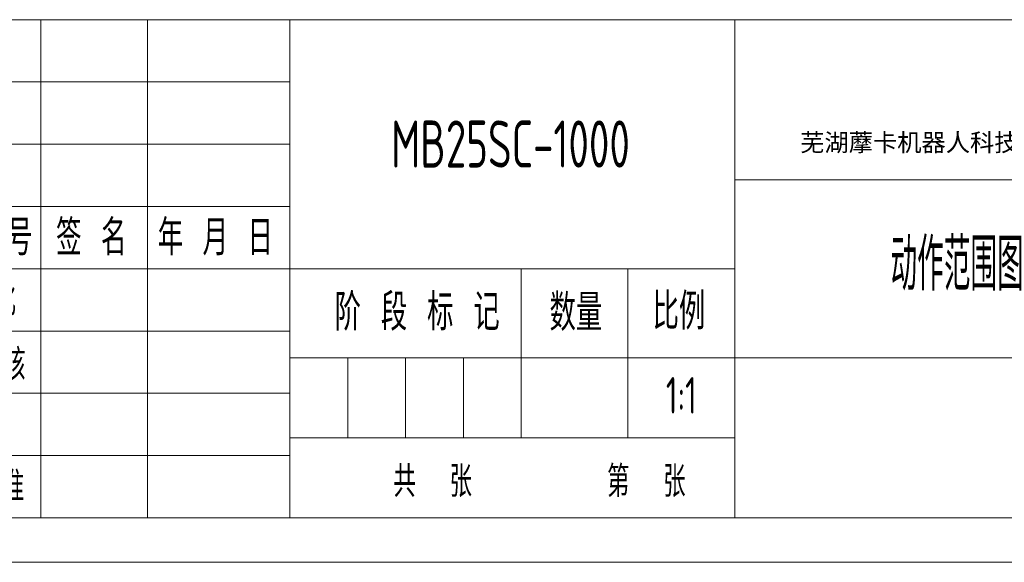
# Model space of a CAD drawing. Header units: millimetres. Extents: x 13873 to 18697, y 1443 to 6366.
# Tile 2 of 28: x 15127 to 16962, y 1443 to 2454. Entities that reach past the tile are written whole.
import ezdxf
from ezdxf.enums import TextEntityAlignment as Align

# ---------------------------------------------------------------- set-up
doc = ezdxf.new("R2010")
doc.units = ezdxf.units.MM
for name, color, linetype, lineweight in [('1轮廓实线层', 7, 'Continuous', 18), ('2细线层', 4, 'Continuous', 13), ('6文字层', 3, 'Continuous', 13), ('图框层', 7, 'Continuous', 18)]:
    doc.layers.add(name, color=color, linetype=linetype, lineweight=lineweight)
doc.styles.add('PC_TEXTSTYLE', font='ISOCP.SHX', dxfattribs={"width": 0.707, "bigfont": 'GBCBIG.SHX'})
doc.styles.add('仿宋体', font='txt')
doc.styles.add('标准汉字', font='gbenor.shx', dxfattribs={"bigfont": 'gbcbig.shx'})

# ---------------------------------------------------------------- blocks, each defined once
blk = doc.blocks.new('ZwmFrameMain_A4^_^无分区图框^_^portrait')
at = {"layer": '1轮廓实线层'}
blk.add_line((0, 0), (180, 0), dxfattribs=at)
at = {"layer": '2细线层'}
blk.add_line((-25, -5), (185, -5), dxfattribs=at)
blk = doc.blocks.new('ZwmFrameMain_纵向标题栏')
at = {"layer": '1轮廓实线层'}
blk.add_line((-180, 56), (0, 56), dxfattribs=at)
at = {"layer": '2细线层', "color": 6, "linetype": 'Continuous'}
for p, q in [((-128, 0), (-128, 56)), ((-128, 28), (-128, 56)), ((-116, 0), (-116, 56)), ((-100, 0), (-100, 56)), ((-50, 0), (-50, 56)), ((-180, 49), (-100, 49)), ((-180, 42), (-100, 42)), ((-50, 38), (0, 38)), ((-180, 35), (-100, 35)), ((-180, 28), (-50, 28)), ((-74, 9), (-74, 28)), ((-62, 9), (-62, 28)), ((-180, 21), (-100, 21)), ((-100, 18), (0, 18)), ((-93.5, 9), (-93.5, 18)), ((-87, 9), (-87, 18)), ((-80.5, 9), (-80.5, 18)), ((-180, 14), (-100, 14)), ((-100, 9), (-50, 9)), ((-180, 7), (-100, 7))]:
    blk.add_line(p, q, dxfattribs=at)
at = {"layer": '6文字层', "color": 4, "linetype": 'Continuous', "insert": (-24.91, 42.09), "char_height": 2, "width": 55.1899, "attachment_point": 5, "style": '仿宋体'}
blk.add_mtext('芜湖藦卡机器人科技有限公司', dxfattribs=at)
at = {"layer": '6文字层', "color": 6, "style": '标准汉字'}
for s, insert, char_height, width, attachment_point in [('更改文件号', (-136.14, 31.5), 4, 29.3, 5), ('签 名', (-122.34, 31.5), 4, 14.8571, 5), ('年 月 日', (-108.39, 31.5), 4, 23.9643, 5), ('标准化', (-134.58, 24.45), 3.5, 15.4875, 5), ('阶 段 标 记', (-94.98, 21.04), 4.118, 30.425, 7), ('数量', (-70.82, 21), 4.118, 10.0187, 7), ('比例', (-59.23, 21.15), 4.118, 9.4062, 7), ('审  核', (-134.15, 17.23), 3.5, 16.4625, 5), ('共  张        第  张', (-88.37, 2.32), 3.5, 60.8437, 7), ('批  准', (-134.27, 3.47), 3.5, 16.5937, 5)]:
    blk.add_mtext(s, dxfattribs=dict(at, insert=insert, char_height=char_height, width=width, attachment_point=attachment_point))
at = {"layer": '6文字层', "color": 4, "style": 'PC_TEXTSTYLE', "flags": 8}
for tag, height, width, p, p2 in [('产品名称或材料标记', 5.29, 0.911854, (-90.89, 39.38), (-59.53, 39.38)), ('图样名称', 5.88, 2.846512, (-48.82, 25.54), (-1.18, 25.54)), ('图样代号', 5.88, 2.86875, (-48.82, 6.64), (-1.18, 6.64))]:
    blk.add_attdef(tag, text='', height=height, dxfattribs=dict(at, width=width)).set_placement(p, p2, align=Align.FIT)
at = {"layer": '6文字层', "color": 6, "style": 'PC_TEXTSTYLE', "width": 9.241641, "flags": 8}
blk.add_attdef('设计', text='', height=2.5, rotation=359.5768, dxfattribs=at).set_placement((-166.76, 23.52), (-157.52, 23.45), align=Align.FIT)
at = {"layer": '6文字层', "color": 6, "style": 'PC_TEXTSTYLE', "flags": 8}
for tag, height, width, p, p2 in [('审核', 2.5, 2.542374, (-166.6, 16.66), (-157.7, 16.66)), ('重量', 4.12, 1.685865, (-72.82, 11.88), (-63.18, 11.88)), ('比例', 4.12, 1.699352, (-60.82, 11.71), (-51.18, 11.71))]:
    blk.add_attdef(tag, text='', height=height, dxfattribs=dict(at, width=width)).set_placement(p, p2, align=Align.FIT)

msp = doc.modelspace()

# ---------------------------------------------------------------- block references
at = {"layer": '图框层', "xscale": 16.575, "yscale": 16.575, "zscale": 16.575}
msp.add_blockref('ZwmFrameMain_A4^_^无分区图框^_^portrait', (14305.01, 1526.21), dxfattribs=at)
at = {"layer": '图框层'}
ref = msp.add_blockref('ZwmFrameMain_纵向标题栏', (17288.51, 1526.21), dxfattribs=dict(at, xscale=16.575, yscale=16.575, zscale=16.575))
ref.add_attrib('比例', '1:1', dxfattribs={"layer": '6文字层', "color": 6, "height": 68.25, "style": 'PC_TEXTSTYLE', "width": 0.707}).set_placement((16360.31, 1720.26), align=Align.CENTER)
ref.add_attrib('图样名称', '动作范围图', dxfattribs={"layer": '6文字层', "color": 4, "height": 97.5, "style": 'PC_TEXTSTYLE', "width": 0.707}).set_placement((16874.13, 1949.59), align=Align.CENTER)
ref.add_attrib('产品名称或材料标记', 'MB25SC-1000', dxfattribs={"layer": '6文字层', "color": 4, "height": 87.75, "style": 'PC_TEXTSTYLE', "width": 0.707}).set_placement((16041.96, 2178.9), align=Align.CENTER)

doc.saveas('drawing.dxf')
